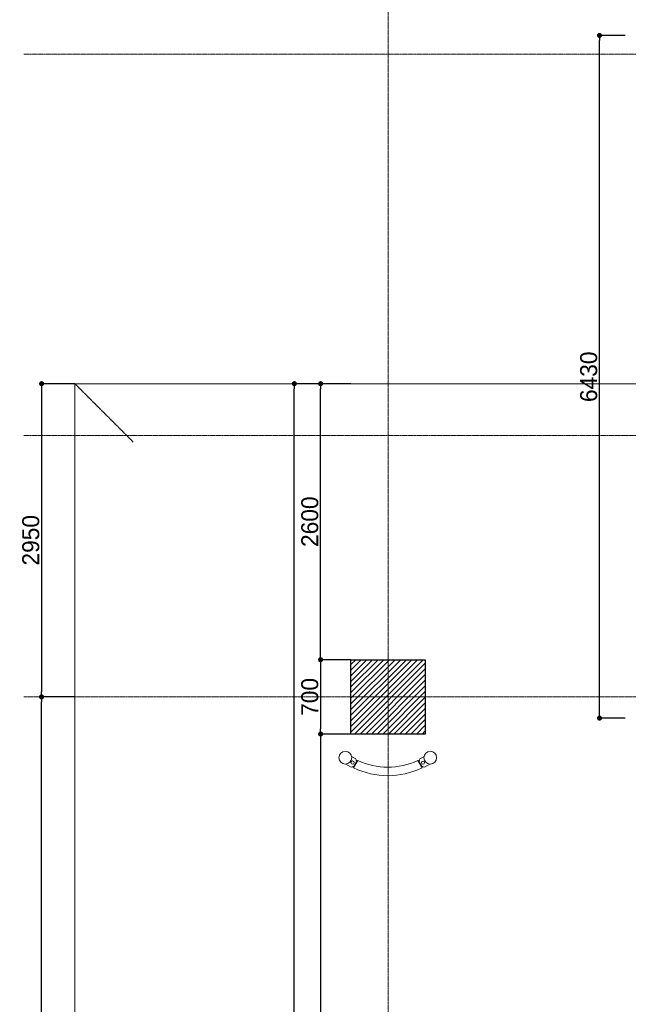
# Model space of a CAD drawing. Header units: feet. Extents: x 1537802 to 2072561, y 4461723 to 4732600.
# Tile 44 of 113: x 1836307 to 1842039, y 4635284 to 4644558. Entities that reach past the tile are written whole.
import ezdxf

# ---------------------------------------------------------------- set-up
doc = ezdxf.new("R2010")
doc.units = ezdxf.units.FT
doc.header["$MEASUREMENT"] = 0
doc.header["$PDMODE"] = 98
doc.header["$PDSIZE"] = 0.3
doc.linetypes.add('CENTER2', pattern=[1.125, 0.75, -0.125, 0.125, -0.125])
doc.linetypes.add('HIDDEN-2-1', pattern=[3, 2, -1])
doc.layers.add('vid vne razreza', color=7, linetype='Continuous', lineweight=9)
doc.layers.add('ZOMEBI', color=20, linetype='Continuous')
doc.dimstyles.new('ZO M100 Ark', dxfattribs={"dimscale": 8, "dimtxt": 8, "dimasz": 3, "dimexe": 0.5, "dimexo": 0, "dimgap": 2, "dimtad": 1, "dimtoh": 1, "dimdec": 0, "dimlfac": 10, "dimzin": 9, "dimtxsty": 'Standard', "dimblk": 'OBLIQUE', "dimcen": 2.5085, "dimdle": 0.5, "dimclrd": 20, "dimclre": 20, "dimclrt": 20, "dimadec": 0, "dimazin": 0, "dimtfac": 1, "dimtdec": 0, "dimtofl": 0, "dimtmove": 0, "dimatfit": 3, "dimfxl": 1, "dimarcsym": 0})

# ---------------------------------------------------------------- blocks, each defined once
blk = doc.blocks.new('_Dot')
at = {"color": 0, "linetype": 'ByBlock', "lineweight": -2}
blk.add_line((-0.5, 0), (-1, 0), dxfattribs=at)
at = {"color": 0, "linetype": 'ByBlock', "lineweight": 40, "const_width": 0.5}
blk.add_lwpolyline([(-0.25, 0, 1), (0.25, 0, 1)], format="xyb", close=True, dxfattribs=at)
blk = doc.blocks.new('*D5572')
at = {"layer": 'Defpoints', "color": 0, "lineweight": 30, "transparency": 16777216}
for p in [(1841767.4, 4644409.8), (1842010.3, 4644409.8), (1842010.3, 4637979.8)]:
    blk.add_point(p, dxfattribs=at)
at = {"layer": 'ZOMEBI', "color": 5, "lineweight": -2, "transparency": 16777216}
for p, q in [((1842010.3, 4644409.8), (1841747.4, 4644409.8)), ((1841767.4, 4638027.8), (1841767.4, 4644361.8)), ((1842010.3, 4637979.8), (1841747.4, 4637979.8))]:
    blk.add_line(p, q, dxfattribs=at)
at = {"layer": 'ZOMEBI', "color": 5, "lineweight": -2, "transparency": 16777216, "xscale": 48, "yscale": 48, "zscale": 48}
for p, rotation in [((1841767.4, 4644409.8), 90), ((1841767.4, 4637979.8), 270)]:
    blk.add_blockref('_Dot', p, dxfattribs=dict(at, rotation=rotation))
at = {"layer": 'ZOMEBI', "color": 5, "lineweight": 5, "transparency": 16777216, "insert": (1841666.3, 4641194.8), "char_height": 160, "attachment_point": 5, "rotation": 90}
blk.add_mtext('6430', dxfattribs=at)
blk = doc.blocks.new('*D5793')
at = {"layer": 'Defpoints', "color": 0, "lineweight": 30, "transparency": 16777216}
for p in [(1839426.9, 4638529.8), (1839140.9, 4637829.8), (1839426.9, 4637829.8)]:
    blk.add_point(p, dxfattribs=at)
at = {"layer": 'ZOMEBI', "color": 5, "lineweight": -2, "transparency": 16777216}
for p, q in [((1839426.9, 4638529.8), (1839120.9, 4638529.8)), ((1839140.9, 4638481.8), (1839140.9, 4637877.8)), ((1839426.9, 4637829.8), (1839120.9, 4637829.8))]:
    blk.add_line(p, q, dxfattribs=at)
at = {"layer": 'ZOMEBI', "color": 5, "lineweight": -2, "transparency": 16777216, "xscale": 48, "yscale": 48, "zscale": 48}
for p, rotation in [((1839140.9, 4638529.8), 90), ((1839140.9, 4637829.8), 270)]:
    blk.add_blockref('_Dot', p, dxfattribs=dict(at, rotation=rotation))
at = {"layer": 'ZOMEBI', "color": 5, "lineweight": 5, "transparency": 16777216, "insert": (1839039.7, 4638179.8), "char_height": 160, "attachment_point": 5, "rotation": 90}
blk.add_mtext('700', dxfattribs=at)
blk = doc.blocks.new('*D5794')
at = {"layer": 'Defpoints', "color": 0, "lineweight": 30, "transparency": 16777216}
for p in [(1839426.9, 4637829.8), (1839140.9, 4631529.8), (1839426.9, 4631529.8)]:
    blk.add_point(p, dxfattribs=at)
at = {"layer": 'ZOMEBI', "color": 5, "lineweight": -2, "transparency": 16777216}
for p, q in [((1839426.9, 4637829.8), (1839120.9, 4637829.8)), ((1839140.9, 4637781.8), (1839140.9, 4631577.8)), ((1839426.9, 4631529.8), (1839120.9, 4631529.8))]:
    blk.add_line(p, q, dxfattribs=at)
at = {"layer": 'ZOMEBI', "color": 5, "lineweight": -2, "transparency": 16777216, "xscale": 48, "yscale": 48, "zscale": 48}
for p, rotation in [((1839140.9, 4637829.8), 90), ((1839140.9, 4631529.8), 270)]:
    blk.add_blockref('_Dot', p, dxfattribs=dict(at, rotation=rotation))
at = {"layer": 'ZOMEBI', "color": 5, "lineweight": 5, "transparency": 16777216, "insert": (1839039.8, 4634679.8), "char_height": 160, "attachment_point": 5, "rotation": 90}
blk.add_mtext('6300', dxfattribs=at)
blk = doc.blocks.new('*D5798')
at = {"layer": 'Defpoints', "color": 0, "lineweight": 30, "transparency": 16777216}
for p in [(1839140.9, 4641129.8), (1839426.9, 4641129.8), (1839426.9, 4638529.8)]:
    blk.add_point(p, dxfattribs=at)
at = {"layer": 'ZOMEBI', "color": 5, "lineweight": -2, "transparency": 16777216}
for p, q in [((1839426.9, 4641129.8), (1839120.9, 4641129.8)), ((1839140.9, 4638577.8), (1839140.9, 4641081.8)), ((1839426.9, 4638529.8), (1839120.9, 4638529.8))]:
    blk.add_line(p, q, dxfattribs=at)
at = {"layer": 'ZOMEBI', "color": 5, "lineweight": -2, "transparency": 16777216, "xscale": 48, "yscale": 48, "zscale": 48}
for p, rotation in [((1839140.9, 4641129.8), 90), ((1839140.9, 4638529.8), 270)]:
    blk.add_blockref('_Dot', p, dxfattribs=dict(at, rotation=rotation))
at = {"layer": 'ZOMEBI', "color": 5, "lineweight": 5, "transparency": 16777216, "insert": (1839039.8, 4639829.8), "char_height": 160, "attachment_point": 5, "rotation": 90}
blk.add_mtext('2600', dxfattribs=at)
blk = doc.blocks.new('*D5799')
at = {"layer": 'Defpoints', "color": 0, "lineweight": 30, "transparency": 16777216}
for p in [(1838892.9, 4641129.8), (1839273.9, 4641129.8), (1839273.9, 4620629.8)]:
    blk.add_point(p, dxfattribs=at)
at = {"layer": 'ZOMEBI', "color": 5, "lineweight": -2, "transparency": 16777216}
for p, q in [((1839273.9, 4641129.8), (1838872.9, 4641129.8)), ((1838892.9, 4620677.8), (1838892.9, 4641081.8)), ((1839273.9, 4620629.8), (1838872.9, 4620629.8))]:
    blk.add_line(p, q, dxfattribs=at)
at = {"layer": 'ZOMEBI', "color": 5, "lineweight": -2, "transparency": 16777216, "xscale": 48, "yscale": 48, "zscale": 48}
for p, rotation in [((1838892.9, 4641129.8), 90), ((1838892.9, 4620629.8), 270)]:
    blk.add_blockref('_Dot', p, dxfattribs=dict(at, rotation=rotation))
at = {"layer": 'ZOMEBI', "color": 5, "lineweight": 5, "transparency": 16777216, "insert": (1838791.7, 4630879.8), "char_height": 160, "attachment_point": 5, "rotation": 90}
blk.add_mtext('20500', dxfattribs=at)
blk = doc.blocks.new('*D5841')
at = {"layer": 'Defpoints', "color": 0, "lineweight": 30, "transparency": 16777216}
for p in [(1836513.4, 4638179.8), (1836826.9, 4638179.8), (1836826.9, 4631179.8)]:
    blk.add_point(p, dxfattribs=at)
at = {"layer": 'ZOMEBI', "color": 5, "lineweight": -2, "transparency": 16777216}
for p, q in [((1836826.9, 4638179.8), (1836493.4, 4638179.8)), ((1836513.4, 4631227.8), (1836513.4, 4638131.8)), ((1836826.9, 4631179.8), (1836493.4, 4631179.8))]:
    blk.add_line(p, q, dxfattribs=at)
at = {"layer": 'ZOMEBI', "color": 5, "lineweight": -2, "transparency": 16777216, "xscale": 48, "yscale": 48, "zscale": 48}
for p, rotation in [((1836513.4, 4638179.8), 90), ((1836513.4, 4631179.8), 270)]:
    blk.add_blockref('_Dot', p, dxfattribs=dict(at, rotation=rotation))
at = {"layer": 'ZOMEBI', "color": 5, "lineweight": 5, "transparency": 16777216, "insert": (1836412.2, 4634679.8), "char_height": 160, "attachment_point": 5, "rotation": 90}
blk.add_mtext('7000', dxfattribs=at)
blk = doc.blocks.new('*D5842')
at = {"layer": 'Defpoints', "color": 0, "lineweight": 30, "transparency": 16777216}
for p in [(1836826.9, 4641129.8), (1836513.4, 4638179.8), (1836826.9, 4638179.8)]:
    blk.add_point(p, dxfattribs=at)
at = {"layer": 'ZOMEBI', "color": 5, "lineweight": -2, "transparency": 16777216}
for p, q in [((1836826.9, 4641129.8), (1836493.4, 4641129.8)), ((1836513.4, 4641081.8), (1836513.4, 4638227.8)), ((1836826.9, 4638179.8), (1836493.4, 4638179.8))]:
    blk.add_line(p, q, dxfattribs=at)
at = {"layer": 'ZOMEBI', "color": 5, "lineweight": -2, "transparency": 16777216, "xscale": 48, "yscale": 48, "zscale": 48}
for p, rotation in [((1836513.4, 4641129.8), 90), ((1836513.4, 4638179.8), 270)]:
    blk.add_blockref('_Dot', p, dxfattribs=dict(at, rotation=rotation))
at = {"layer": 'ZOMEBI', "color": 5, "lineweight": 5, "transparency": 16777216, "insert": (1836412.2, 4639654.8), "char_height": 160, "attachment_point": 5, "rotation": 90}
blk.add_mtext('2950', dxfattribs=at)

msp = doc.modelspace()

# ---------------------------------------------------------------- hatches: boundary and pattern name
at = {"layer": 'vid vne razreza', "lineweight": 9, "ltscale": 0.5}
h = msp.add_hatch(dxfattribs=at)
h.set_pattern_fill('ANSI31', color=256, scale=300)
h.set_pattern_definition([(45, (1881024.198, 4584994.576), (-26.516504, 26.516504), [])])
h.paths.add_polyline_path([(1840126.9, 4637829.8), (1839426.9, 4637829.8), (1839426.9, 4638529.8), (1840126.9, 4638529.8)])
h.paths.add_polyline_path([(1840126.9, 4625629.8), (1839426.9, 4625629.8), (1839426.9, 4626329.8), (1840126.9, 4626329.8)])
h.paths.add_polyline_path([(1840126.9, 4630829.8), (1839426.9, 4630829.8), (1839426.9, 4631529.8), (1840126.9, 4631529.8)])
h.paths.add_polyline_path([(1856286.9, 4630829.8), (1855586.9, 4630829.8), (1855586.9, 4631529.8), (1856286.9, 4631529.8)])
h.paths.add_polyline_path([(1848126.9, 4630829.8), (1847426.9, 4630829.8), (1847426.9, 4631529.8), (1848126.9, 4631529.8)])
h.paths.add_polyline_path([(1848126.9, 4625629.8), (1847426.9, 4625629.8), (1847426.9, 4626329.8), (1848126.9, 4626329.8)])
h.paths.add_polyline_path([(1856286.9, 4625629.8), (1855586.9, 4625629.8), (1855586.9, 4626329.8), (1856286.9, 4626329.8)])
h.paths.add_polyline_path([(1864286.9, 4625629.8), (1863586.9, 4625629.8), (1863586.9, 4626329.8), (1864286.9, 4626329.8)])
h.paths.add_polyline_path([(1864286.9, 4630829.8), (1863586.9, 4630829.8), (1863586.9, 4631529.8), (1864286.9, 4631529.8)])
h.paths.add_polyline_path([(1864286.9, 4637829.8), (1863586.9, 4637829.8), (1863586.9, 4638529.8), (1864286.9, 4638529.8)])

# ---------------------------------------------------------------- linework, layer by layer
at = {"color": 204, "linetype": 'CENTER2', "lineweight": 9, "ltscale": 10, "elevation": -26089.3}
for points in [[(1839776.9, 4652541.2), (1839776.9, 4620378.4)], [(1886108, 4644234.8), (1836345.8, 4644234.8)], [(1886108, 4640641.9), (1836345.8, 4640641.9)], [(1836345.8, 4638179.8), (1886108, 4638179.8)]]:
    msp.add_lwpolyline(points, dxfattribs=at)
at = {"color": 1, "linetype": 'HIDDEN-2-1', "lineweight": 9, "ltscale": 2, "elevation": -26089.3}
msp.add_lwpolyline([(1867086.9, 4641129.8), (1836826.9, 4641129.8), (1836826.9, 4620629.8), (1867086.9, 4620629.8)], close=True, dxfattribs=at)
msp.add_lwpolyline([(1836826.9, 4641129.8), (1837376.5, 4640580.2)], dxfattribs=at)
at = {"lineweight": 30, "elevation": -26089.3}
msp.add_lwpolyline([(1840126.9, 4637829.8), (1839426.9, 4637829.8), (1839426.9, 4638529.8), (1840126.9, 4638529.8)], close=True, dxfattribs=at)
at = {"lineweight": 9, "ltscale": 0.5, "elevation": -26089.3}
for points in [[(1839377.6, 4637547.4), (1839427.2, 4637519.1), (1839454, 4637526.3), (1839479, 4637570.2), (1839471.7, 4637597.7), (1839432.4, 4637619.7)], [(1840169.9, 4637547.4), (1840120.3, 4637519.1), (1840093.4, 4637526.3), (1840068.4, 4637570.2), (1840075.8, 4637597.7), (1840115, 4637619.7)]]:
    msp.add_lwpolyline(points, dxfattribs=at)
for points in [[(1839475.3, 4637584.2), (1839488.5, 4637576.7), (1839453.7, 4637515.6), (1839440.6, 4637522.7), (1839454, 4637526.3), (1839479, 4637570.2)], [(1840072.2, 4637584.2), (1840059, 4637576.7), (1840093.8, 4637515.6), (1840106.8, 4637522.7), (1840093.4, 4637526.3), (1840068.4, 4637570.2)]]:
    msp.add_lwpolyline(points, close=True, dxfattribs=at)
msp.add_lwpolyline([(1840056.3, 4637581.4), (1840095.9, 4637511.8, -0.230277), (1839451.5, 4637511.8), (1839491.2, 4637581.4, 0.225898), (1840056.3, 4637581.4, 3.718618)], format="xyb", dxfattribs=at)
at = {"lineweight": 9, "ltscale": 0.5}
for centre, radius in [((1839373.7, 4637607.3, -26089.3), 60), ((1840173.7, 4637607.3, -26089.3), 60), ((1839442.1, 4637560.5, -26089.3), 15.8), ((1840105.4, 4637560.5, -26089.3), 14.8)]:
    msp.add_circle(centre, radius, dxfattribs=at)

# ---------------------------------------------------------------- dimensions: what is measured, and where the dimension line sits
at = {"layer": 'ZOMEBI', "color": 3, "lineweight": 5}
for base, p1, p2, angle, picture, middle in [((1841767.4, 4644409.8, -26089.3), (1842010.3, 4637979.8, -26089.3), (1842010.3, 4644409.8, -26089.3), 90, '*D5572', (1841666.3, 4641194.8, -26089.3)), ((1836513.4, 4638179.8, -26089.3), (1836826.9, 4641129.8, -26089.3), (1836826.9, 4638179.8, -26089.3), 270, '*D5842', (1836412.2, 4639654.8, -26089.3)), ((1838892.9, 4641129.8, -26089.3), (1839273.9, 4620629.8, -26089.3), (1839273.9, 4641129.8, -26089.3), 270, '*D5799', (1838791.7, 4630879.8, -26089.3)), ((1839140.9, 4641129.8, -26089.3), (1839426.9, 4638529.8, -26089.3), (1839426.9, 4641129.8, -26089.3), 270, '*D5798', (1839039.8, 4639829.8, -26089.3)), ((1839140.9, 4637829.8, -26089.3), (1839426.9, 4638529.8, -26089.3), (1839426.9, 4637829.8, -26089.3), 90, '*D5793', (1839039.7, 4638179.8, -26089.3)), ((1836513.4, 4638179.8, -26089.3), (1836826.9, 4631179.8, -26089.3), (1836826.9, 4638179.8, -26089.3), 90, '*D5841', (1836412.2, 4634679.8, -26089.3)), ((1839140.9, 4631529.8, -26089.3), (1839426.9, 4637829.8, -26089.3), (1839426.9, 4631529.8, -26089.3), 90, '*D5794', (1839039.8, 4634679.8, -26089.3))]:
    dim = msp.add_linear_dim(base=base, p1=p1, p2=p2, angle=angle, dimstyle='ZO M100 Ark', override={"dimscale": 40, "dimtxt": 4, "dimasz": 1.2, "dimgap": 0.5, "dimlfac": 1, "dimblk1": 'Dot', "dimblk2": 'Dot', "dimsah": 1, "dimclrd": 5, "dimclre": 5, "dimclrt": 5, "dimfxl": 0.18, "dimarcsym": 1}, dxfattribs=at)
    dim.commit()
    dim.dimension.update_dxf_attribs({"geometry": picture, "text_midpoint": middle})

doc.saveas('drawing.dxf')
